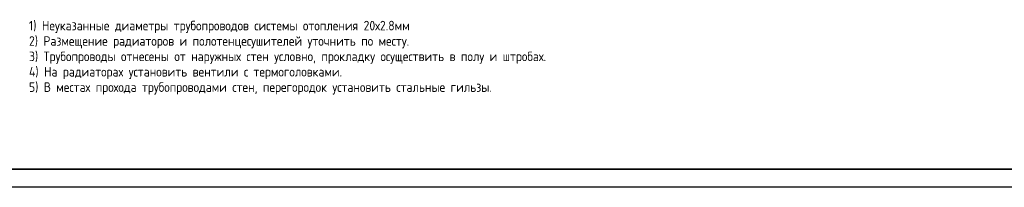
# Model space of a CAD drawing. Extents: x -1560602 to 321118, y -2308202 to -430103.
# Tile 61 of 104: x -1544803 to -1516129, y -2147149 to -2142270. Entities that reach past the tile are written whole.
import ezdxf

# ---------------------------------------------------------------- set-up
doc = ezdxf.new("R2010")
doc.units = 0
doc.header["$MEASUREMENT"] = 0
doc.layers.get('0').update_dxf_attribs({"color": 255, "linetype": 'CONTINUOUS'})
doc.layers.get('Defpoints').update_dxf_attribs({"linetype": 'CONTINUOUS'})
doc.styles.get("Standard").update_dxf_attribs({"font": 'spds.shx', "width": 0.7, "height": 250})

msp = doc.modelspace()

# ---------------------------------------------------------------- linework, layer by layer
at = {"color": 0, "lineweight": 35, "ltscale": 100}
msp.add_line((-1477001.6, -2146617.3), (-1558501.6, -2146617.3), dxfattribs=at)
at = {"layer": 'Defpoints', "color": 0, "linetype": 'Continuous', "ltscale": 100}
msp.add_line((-1476440.2, -2147148.6), (-1560601.6, -2147148.6), dxfattribs=at)

# ---------------------------------------------------------------- texts
at = {"color": 0, "lineweight": -3, "insert": (-1544531.3, -2142302.4), "char_height": 279.329, "width": 25418.482, "attachment_point": 1, "line_spacing_factor": 0.961203}
msp.add_mtext('{\\W1.1;1) Неуказанные диаметры трубопроводов системы отопления 20х2.8мм\\P2) Размещение радиаторов и полотенцесушителей уточнить по месту.\\P3) Трубопроводы отнесены от наружных стен условно, прокладку осуществить в полу и штробах.\\P4) На радиаторах установить вентили с термоголовками.\\P5) В местах прохода трубопроводами стен, перегородок установить стальные гильзы.}', dxfattribs=at)

doc.saveas('drawing.dxf')
